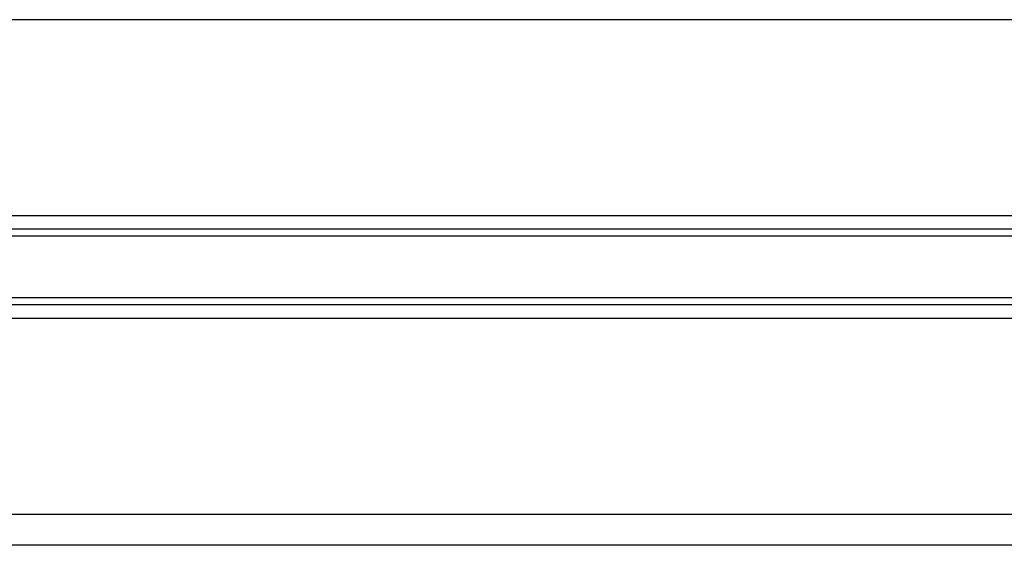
# Model space of a CAD drawing. Header units: millimetres. Extents: x 0 to 420, y 0 to 297.
# Tile 49 of 79: x 295.26 to 301.62, y 189.41 to 192.8. Entities that reach past the tile are written whole.
import ezdxf

# ---------------------------------------------------------------- set-up
doc = ezdxf.new("R2010")
doc.units = ezdxf.units.MM

msp = doc.modelspace()

# ---------------------------------------------------------------- linework, layer by layer
at = {"color": 7, "linetype": 'Continuous', "lineweight": 25}
for p, q in [((330.99773, 192.80146), (287.94975, 192.80146)), ((330.99773, 191.53792), (287.94975, 191.53792)), ((326.8723, 191.4515), (292.07518, 191.4515)), ((326.86657, 191.40574), (292.08091, 191.40574)), ((326.8723, 190.96267), (292.07518, 190.96267)), ((326.86657, 191.00844), (292.08091, 191.00844)), ((330.99773, 190.87625), (287.94975, 190.87625)), ((330.99773, 189.61272), (287.94975, 189.61272)), ((323.82307, 189.41342), (295.12441, 189.41342))]:
    msp.add_line(p, q, dxfattribs=at)

doc.saveas('drawing.dxf')
